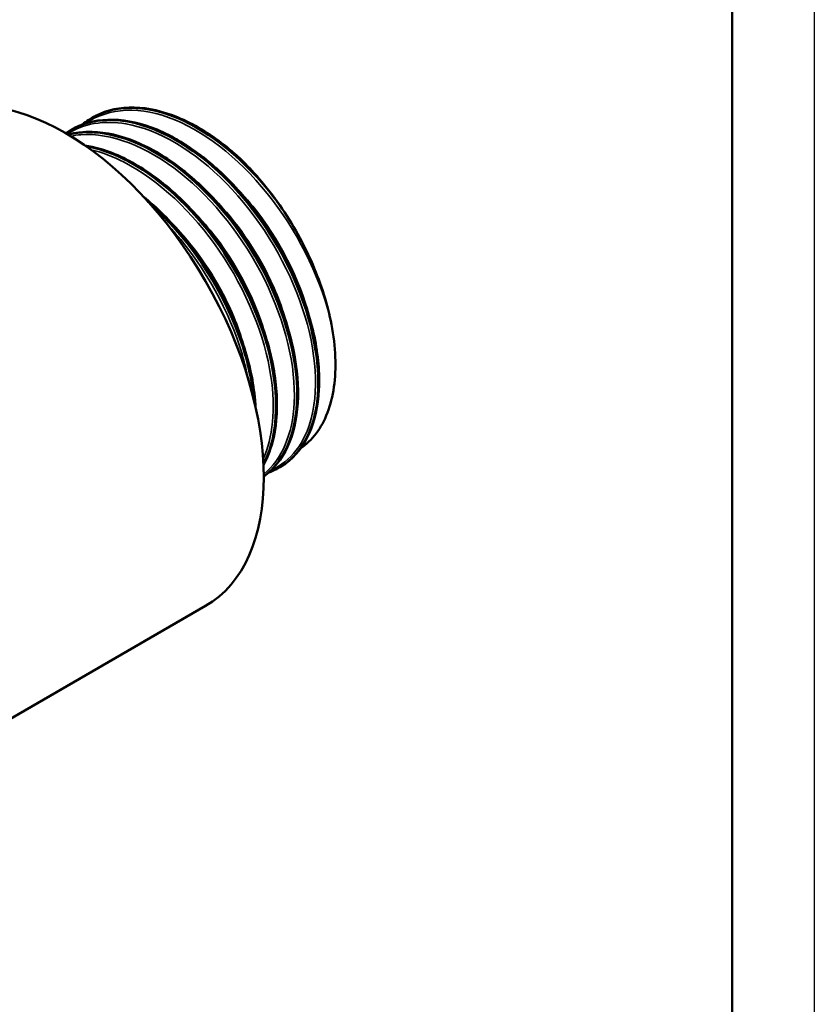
# Model space of a CAD drawing. Header units: millimetres. Extents: x -134 to 755, y -69 to 356.
# Tile 12 of 21: x 162 to 210, y 111 to 171. Entities that reach past the tile are written whole.
import ezdxf

# ---------------------------------------------------------------- set-up
doc = ezdxf.new("R2010")
doc.units = ezdxf.units.MM
for name, color, linetype, lineweight in [('Видимые тонкие (ГОСТ)', 7, 'Continuous', 35), ('Видимый контур (ГОСТ)', 7, 'Continuous', 50), ('Кромка (ГОСТ)', 7, 'Continuous', 50)]:
    doc.layers.add(name, color=color, linetype=linetype, lineweight=lineweight)

# ---------------------------------------------------------------- blocks, each defined once
blk = doc.blocks.new('Рамки ГОСТ_ граница 297x210')
at = {"layer": 'Кромка (ГОСТ)', "lineweight": 25}
blk.add_line((210, 297), (210, 0), dxfattribs=at)
at = {"layer": 'Кромка (ГОСТ)'}
blk.add_line((205, 5), (205, 292), dxfattribs=at)

msp = doc.modelspace()

# ---------------------------------------------------------------- linework, layer by layer
at = {"layer": 'Видимые тонкие (ГОСТ)'}
for points, knots in [([(180.6191, 152.7796), (180.065, 155.3211), (178.7719, 158.0602), (177.0401, 160.3284), (175.309, 162.5958), (173.1545, 164.3725), (171.0847, 165.2227), (169.0299, 166.0667), (167.0762, 165.9901), (165.6766, 165.0058)], [8.1045097, 8.1045097, 8.1045097, 8.1045097, 8.826182, 8.826182, 8.826182, 9.547605, 9.547605, 9.547605, 10.2638012, 10.2638012, 10.2638012, 10.2638012]), ([(176.9539, 143.9162), (178.1433, 144.442), (179.0147, 145.5663), (179.4071, 147.125), (179.892, 149.0516), (179.6403, 151.6246), (178.7007, 154.2188), (177.7613, 156.8121), (176.1422, 159.4037), (174.2206, 161.364), (172.2995, 163.3238), (170.0924, 164.6354), (168.1175, 164.9771), (166.764, 165.2112), (165.5275, 164.9883), (164.5376, 164.3549)], [13.2888388, 13.2888388, 13.2888388, 13.2888388, 13.8711808, 13.8711808, 13.8711808, 14.5909949, 14.5909949, 14.5909949, 15.3105985, 15.3105985, 15.3105985, 16.0299964, 16.0299964, 16.0299964, 16.5230134, 16.5230134, 16.5230134, 16.5230134]), ([(176.5014, 143.6727), (177.5952, 144.5483), (178.2615, 146.0856), (178.3564, 148.0121), (178.4655, 150.2257), (177.8188, 152.9335), (176.5595, 155.481), (175.3006, 158.0278), (173.4397, 160.392), (171.4104, 162.0013), (169.3816, 163.6102), (167.2015, 164.4504), (165.3797, 164.3141), (165.1666, 164.2982), (164.9587, 164.2689), (164.7563, 164.2267)], [19.7173363, 19.7173363, 19.7173363, 19.7173363, 20.3423278, 20.3423278, 20.3423278, 21.0604177, 21.0604177, 21.0604177, 21.7783396, 21.7783396, 21.7783396, 22.4960981, 22.4960981, 22.4960981, 22.5800575, 22.5800575, 22.5800575, 22.5800575]), ([(176.4657, 144.5765), (177.0604, 145.8911), (177.2358, 147.6568), (176.9408, 149.6129), (176.5662, 152.0959), (175.4364, 154.8632), (173.8129, 157.2388), (172.1905, 159.6126), (170.0889, 161.5739), (168.004, 162.642), (167.3226, 162.9911), (166.6449, 163.2438), (165.9878, 163.3984)], [26.2948373, 26.2948373, 26.2948373, 26.2948373, 26.8638452, 26.8638452, 26.8638452, 27.5861047, 27.5861047, 27.5861047, 28.307848, 28.307848, 28.307848, 28.5437237, 28.5437237, 28.5437237, 28.5437237]), ([(179.298, 153.1707), (178.7115, 155.4978), (177.4586, 157.9675), (175.8312, 159.9683), (175.4138, 160.4815), (174.9727, 160.9626), (174.5159, 161.4053)], [8.14773325, 8.14773325, 8.14773325, 8.14773325, 8.87427286, 8.87427286, 8.87427286, 9.06063115, 9.06063115, 9.06063115, 9.06063115]), ([(178.0085, 152.4297), (177.7255, 153.5559), (177.295, 154.7157), (176.7321, 155.8398), (175.8337, 157.6336), (174.6041, 159.3231), (173.232, 160.664)], [14.43081347, 14.43081347, 14.43081347, 14.43081347, 14.78249163, 14.78249163, 14.78249163, 15.34367703, 15.34367703, 15.34367703, 15.34367703]), ([(176.7274, 151.696), (176.1365, 154.0286), (174.8794, 156.5042), (173.2457, 158.5065), (172.8308, 159.015), (172.3927, 159.4917), (171.9393, 159.9305)], [20.71495316, 20.71495316, 20.71495316, 20.71495316, 21.4431916, 21.4431916, 21.4431916, 21.62813575, 21.62813575, 21.62813575, 21.62813575]), ([(175.5547, 149.4516), (175.4586, 149.9558), (175.3337, 150.4694), (175.18, 150.9875), (174.4159, 153.5625), (172.9459, 156.2269), (171.1102, 158.3359), (170.9331, 158.5394), (170.7527, 158.7376), (170.5695, 158.9301)], [33.20269264, 33.20269264, 33.20269264, 33.20269264, 33.34723434, 33.34723434, 33.34723434, 34.06554603, 34.06554603, 34.06554603, 34.13486051, 34.13486051, 34.13486051, 34.13486051]), ([(175.4378, 150.9559), (175.1327, 152.1646), (174.658, 153.4119), (174.0337, 154.6116), (173.1472, 156.3153), (171.965, 157.911), (170.654, 159.1897)], [26.99813846, 26.99813846, 26.99813846, 26.99813846, 27.37548238, 27.37548238, 27.37548238, 27.91132106, 27.91132106, 27.91132106, 27.91132106])]:
    msp.add_open_spline(points, degree=3, knots=knots, dxfattribs=at)
at = {"layer": 'Видимый контур (ГОСТ)'}
for p, q in [((166.0556, 165.3502), (166.0676, 165.3572)), ((164.7714, 164.6088), (164.7834, 164.6158)), ((177.4785, 144.0823), (177.4905, 144.0893)), ((145.7401, 119.9442), (172.962, 135.6608))]:
    msp.add_line(p, q, dxfattribs=at)
for centre, major_axis, start_param, end_param in [((164.412, 150.4699), (-8.55, 14.809), 3.1415927, 6.2831853), ((172.3795, 155.0699), (-6.0325, 10.4486), 4.8572844, 4.9160315)]:
    msp.add_ellipse(centre, major_axis=major_axis, ratio=0.5773503, start_param=start_param, end_param=end_param, dxfattribs=at)
for points, knots in [([(165.8561, 165.2266), (167.1648, 166.0742), (168.9173, 166.1799), (170.7816, 165.5127), (172.839, 164.7763), (175.0153, 163.1049), (176.8035, 160.9036), (177.0349, 160.6187), (177.26, 160.3254), (177.4778, 160.0249)], [-10.2427371, -10.2427371, -10.2427371, -10.2427371, -9.5934965, -9.5934965, -9.5934965, -8.877013, -8.877013, -8.877013, -8.7842752, -8.7842752, -8.7842752, -8.7842752]), ([(177.0674, 160.5939), (175.3071, 162.8531), (173.1323, 164.6052), (171.0547, 165.4216), (169.1886, 166.1548), (167.4151, 166.1274), (166.068, 165.3562)], [2.559837, 2.559837, 2.559837, 2.559837, 3.2800724, 3.2800724, 3.2800724, 3.9269908, 3.9269908, 3.9269908, 3.9269908]), ([(166.2738, 165.4689), (166.9696, 165.8215), (167.7754, 165.9923), (169.4705, 165.9501), (170.3798, 165.7416), (172.2204, 164.9791), (173.1749, 164.4094), (174.3002, 163.5318), (174.512, 163.3573), (174.7214, 163.1754)], [0, 0, 0, 0, 0.38195, 0.38195, 0.7598902, 0.7598902, 1.1445751, 1.1445751, 1.2345279, 1.2345279, 1.2345279, 1.2345279]), ([(164.5754, 164.4793), (165.425, 165.031), (166.4556, 165.2826), (167.5906, 165.1949), (169.5213, 165.0458), (171.7377, 163.9168), (173.7221, 162.0842), (175.7047, 160.2535), (177.4392, 157.7365), (178.5237, 155.1402), (179.6372, 152.4746), (180.0545, 149.7497), (179.6836, 147.6552), (179.3745, 145.9094), (178.5214, 144.6145), (177.2972, 143.9866)], [-16.5259225, -16.5259225, -16.5259225, -16.5259225, -16.1042264, -16.1042264, -16.1042264, -15.3869213, -15.3869213, -15.3869213, -14.6703193, -14.6703193, -14.6703193, -13.9345638, -13.9345638, -13.9345638, -13.3213415, -13.3213415, -13.3213415, -13.3213415]), ([(177.4877, 144.0934), (178.5098, 144.6903), (179.2537, 145.7689), (179.6001, 147.2036), (180.0715, 149.1567), (179.8017, 151.7527), (178.8436, 154.3626), (177.8857, 156.9718), (176.2477, 159.572), (174.3103, 161.5338), (172.3734, 163.495), (170.1535, 164.8009), (168.1704, 165.1322), (166.9043, 165.3437), (165.7415, 165.1566), (164.7867, 164.6095)], [7.0685835, 7.0685835, 7.0685835, 7.0685835, 7.5964652, 7.5964652, 7.5964652, 8.3150725, 8.3150725, 8.3150725, 9.0334664, 9.0334664, 9.0334664, 9.7516516, 9.7516516, 9.7516516, 10.2101761, 10.2101761, 10.2101761, 10.2101761]), ([(164.6037, 164.3194), (164.6718, 164.3369), (164.7406, 164.3528), (164.81, 164.3672), (166.5524, 164.7282), (168.7108, 164.1139), (170.782, 162.6776), (172.8522, 161.242), (174.8179, 158.9978), (176.2223, 156.4866), (177.626, 153.9766), (178.4572, 151.2215), (178.5296, 148.8844), (178.6032, 146.5089), (177.8916, 144.5871), (176.5818, 143.5978), (176.5559, 143.5782), (176.5298, 143.559), (176.5034, 143.5402)], [-22.610167, -22.610167, -22.610167, -22.610167, -22.5815862, -22.5815862, -22.5815862, -21.864703, -21.864703, -21.864703, -21.1481587, -21.1481587, -21.1481587, -20.4319347, -20.4319347, -20.4319347, -19.7039559, -19.7039559, -19.7039559, -19.689563, -19.689563, -19.689563, -19.689563]), ([(164.9897, 164.7274), (165.6854, 165.0801), (166.4912, 165.2508), (168.1863, 165.2087), (169.0956, 165.0002), (170.9362, 164.2377), (171.8908, 163.668), (172.9152, 162.869), (173.0272, 162.779), (173.4735, 162.4103), (173.8039, 162.1135), (175.0124, 160.9391), (175.8545, 159.9327), (177.3115, 157.8037), (177.9482, 156.657), (178.9574, 154.3536), (179.3425, 153.1683), (179.8181, 150.9068), (179.9143, 149.8026), (179.8089, 147.8101), (179.6054, 146.8971), (178.9232, 145.3788), (178.4354, 144.7536), (177.7813, 144.2746), (177.7237, 144.2347), (177.665, 144.1965)], [0, 0, 0, 0, 0.38195, 0.38195, 0.7598902, 0.7598902, 1.1445751, 1.1445751, 1.1920016, 1.1920016, 1.3345014, 1.3345014, 1.7256039, 1.7256039, 2.1101012, 2.1101012, 2.4945933, 2.4945933, 2.8795169, 2.8795169, 3.2653415, 3.2653415, 3.6505511, 3.6505511, 3.6870613, 3.6870613, 3.6870613, 3.6870613]), ([(164.5972, 164.3234), (165.059, 164.4452), (165.5508, 164.5009), (166.9022, 164.4673), (167.8115, 164.2588), (169.652, 163.4963), (170.6066, 162.9266), (171.6369, 162.123), (171.7547, 162.0282), (172.2241, 161.6392), (172.5714, 161.3252), (173.7927, 160.1254), (174.6306, 159.1138), (176.0778, 156.9773), (176.7087, 155.8282), (177.7053, 153.5229), (178.0834, 152.3383), (178.5446, 150.0809), (178.6332, 148.9803), (178.5129, 146.9974), (178.3018, 146.0906), (177.6051, 144.5856), (177.1085, 143.968), (176.5034, 143.5385)], [0.1541074, 0.1541074, 0.1541074, 0.1541074, 0.38195, 0.38195, 0.7598902, 0.7598902, 1.1445751, 1.1445751, 1.1944752, 1.1944752, 1.3444323, 1.3444323, 1.7354209, 1.7354209, 2.1199082, 2.1199082, 2.5044032, 2.5044032, 2.8893461, 2.8893461, 3.2751909, 3.2751909, 3.6609183, 3.6609183, 3.6609183, 3.6609183]), ([(176.5029, 143.5392), (177.6965, 144.393), (178.4286, 145.9877), (178.5334, 148.0114), (178.6485, 150.2348), (178.005, 152.9568), (176.7448, 155.5212), (175.4848, 158.085), (173.6188, 160.4691), (171.58, 162.0983), (169.5417, 163.7271), (167.3478, 164.5871), (165.5096, 164.4666), (165.1951, 164.446), (164.8915, 164.3967), (164.6004, 164.32)], [13.4041943, 13.4041943, 13.4041943, 13.4041943, 14.0566468, 14.0566468, 14.0566468, 14.7735038, 14.7735038, 14.7735038, 15.4901898, 15.4901898, 15.4901898, 16.2067093, 16.2067093, 16.2067093, 16.3292938, 16.3292938, 16.3292938, 16.3292938]), ([(165.6158, 163.6676), (166.2094, 163.5724), (166.8238, 163.3945), (168.3679, 162.7549), (169.3224, 162.1851), (171.1492, 160.7604), (172.044, 159.8867), (173.6608, 157.9534), (174.4033, 156.8701), (175.6484, 154.6334), (176.1668, 153.4523), (176.9208, 151.1402), (177.1657, 149.9806), (177.3561, 147.8252), (177.3036, 146.8029), (176.9693, 145.2953), (176.7601, 144.7304), (176.4865, 144.2389)], [0.5047945, 0.5047945, 0.5047945, 0.5047945, 0.7598902, 0.7598902, 1.1445751, 1.1445751, 1.5303969, 1.5303969, 1.9154258, 1.9154258, 2.2999374, 2.2999374, 2.6845589, 2.6845589, 3.069914, 3.069914, 3.3372363, 3.3372363, 3.3372363, 3.3372363]), ([(176.4834, 144.2644), (177.1744, 145.5575), (177.4203, 147.3577), (177.1567, 149.3799), (176.8338, 151.8569), (175.7488, 154.645), (174.1516, 157.0643), (172.5556, 159.4819), (170.4618, 161.5099), (168.363, 162.6527), (167.4448, 163.1527), (166.5292, 163.4813), (165.6571, 163.6329)], [19.9653592, 19.9653592, 19.9653592, 19.9653592, 20.5542157, 20.5542157, 20.5542157, 21.2755301, 21.2755301, 21.2755301, 21.9963143, 21.9963143, 21.9963143, 22.3116302, 22.3116302, 22.3116302, 22.3116302]), ([(165.6744, 163.6216), (166.3945, 163.4941), (167.144, 163.2458), (167.9004, 162.878), (169.9944, 161.8599), (172.1231, 159.9359), (173.7859, 157.5759), (175.4476, 155.2175), (176.6299, 152.4446), (177.0605, 149.9305), (177.443, 147.6976), (177.2298, 145.6862), (176.4839, 144.2775)], [-28.591273, -28.591273, -28.591273, -28.591273, -28.3311085, -28.3311085, -28.3311085, -27.6108348, -27.6108348, -27.6108348, -26.891052, -26.891052, -26.891052, -26.2517563, -26.2517563, -26.2517563, -26.2517563]), ([(177.0674, 160.5939), (176.1188, 161.8615), (175.2959, 162.6488), (174.8543, 163.058), (174.7742, 163.1295), (174.7214, 163.1754)], [-0.08370837, -0.08370837, -0.08370837, -0.08370837, -0.027754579, -0.027754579, -0.011757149, -0.011757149, -0.011757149, -0.011757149]), ([(169.1733, 160.555), (170.0102, 159.8761), (170.8257, 159.0665), (172.3766, 157.212), (173.1191, 156.1287), (174.3642, 153.892), (174.8826, 152.7108), (175.6366, 150.3988), (175.8815, 149.2391), (175.9893, 148.0194), (175.9993, 147.8773), (176.0068, 147.7364)], [1.1759953, 1.1759953, 1.1759953, 1.1759953, 1.5303969, 1.5303969, 1.9154258, 1.9154258, 2.2999374, 2.2999374, 2.6845589, 2.6845589, 2.7356686, 2.7356686, 2.7356686, 2.7356686]), ([(175.9319, 148.0436), (175.863, 148.8817), (175.7069, 149.7625), (175.463, 150.6611), (174.7628, 153.2408), (173.3439, 155.945), (171.5337, 158.1213), (170.8821, 158.9047), (170.1817, 159.6172), (169.4564, 160.2404)], [26.7787554, 26.7787554, 26.7787554, 26.7787554, 27.0285959, 27.0285959, 27.0285959, 27.7458366, 27.7458366, 27.7458366, 28.0040141, 28.0040141, 28.0040141, 28.0040141]), ([(169.528, 160.1637), (169.9668, 159.7819), (170.396, 159.367), (170.8103, 158.9226), (172.705, 156.8899), (174.2705, 154.2571), (175.1456, 151.6581), (175.553, 150.4482), (175.8092, 149.2505), (175.9111, 148.1268)], [-34.2773423, -34.2773423, -34.2773423, -34.2773423, -34.1207134, -34.1207134, -34.1207134, -33.4043556, -33.4043556, -33.4043556, -33.0708672, -33.0708672, -33.0708672, -33.0708672]), ([(180.6191, 152.7796), (180.3913, 153.968), (180.0053, 155.2029), (178.9412, 157.6754), (178.2623, 158.8965), (177.4778, 160.0249)], [-0.8193964, -0.8193964, -0.8193964, -0.8193964, -0.41514899, -0.41514899, 0, 0, 0, 0]), ([(178.7545, 145.2492), (179.1049, 145.4891), (179.4179, 145.7901), (180.2439, 146.8829), (180.6117, 147.8439), (180.9339, 150.1168), (180.8817, 151.4095), (180.6191, 152.7796)], [-1.1530863, -1.1530863, -1.1530863, -1.1530863, -0.9275856, -0.9275856, -0.4657523, -0.4657523, 0, 0, 0, 0])]:
    msp.add_open_spline(points, degree=3, knots=knots, dxfattribs=at)
for points in [[(165.4498, 164.9284), (165.5801, 165.0361), (165.7155, 165.136), (165.8557, 165.2275)], [(164.4548, 164.4072), (164.4933, 164.4341), (164.5323, 164.4604), (164.5716, 164.4861)], [(177.2984, 143.9848), (177.1405, 143.9048), (176.9762, 143.8355), (176.8063, 143.777)]]:
    msp.add_open_spline(points, degree=3, dxfattribs=at)

# ---------------------------------------------------------------- block references
msp.add_blockref('Рамки ГОСТ_ граница 297x210', (0, 0))

doc.saveas('drawing.dxf')
